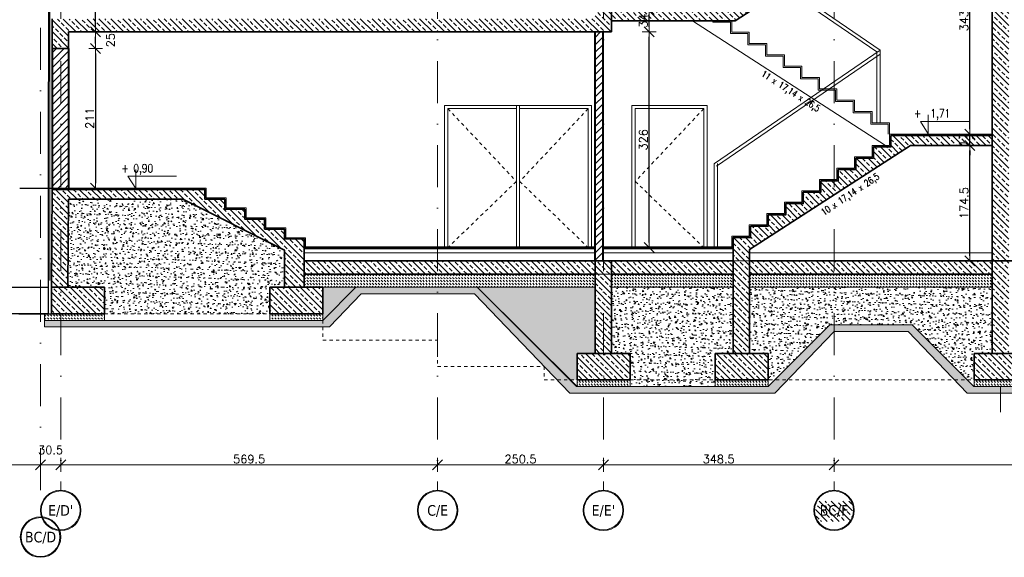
# Model space of a CAD drawing. Header units: millimetres. Extents: x 23192 to 177760, y -399809 to -79279.
# Tile 38 of 256: x 60781 to 62268, y -209475 to -208662. Entities that reach past the tile are written whole.
import ezdxf
from ezdxf.enums import TextEntityAlignment as Align

# ---------------------------------------------------------------- set-up
doc = ezdxf.new("R2010")
doc.units = ezdxf.units.MM
doc.linetypes.add('2_3', pattern=[1, 0.5, -0.5])
doc.linetypes.add('DASHDOT', pattern=[25.4, 12.7, -6.35, 0, -6.35])
doc.layers.get('0').update_dxf_attribs({"lineweight": 0})
for name, color, linetype, lineweight in [('!! 0_ Istn-sciany', 3, 'Continuous', 30), ('!! 1_ PROJ WARSTWY', 252, 'Continuous', 9), ('!! 1_drzwi-linia', 213, 'Continuous', 5), ('!! 1_hatch projektowane ściany', 4, 'Continuous', 5), ('!! 1_PROJ Sciany', 2, 'Continuous', 40), ('!! 1_PROJ TERMOIZOL', 132, 'Continuous', 5), ('!! 1_PROJ widok', 5, 'Continuous', 9), ('!! 1_PROJ ŻELBET', 1, 'Continuous', 35), ('!! wymiary osi', 250, 'Continuous', 9), ('0-osie-liniA', 14, 'DASHDOT', 5), ('0-osie-tx', 66, 'Continuous', 9), ('0-rzedne-blok', 62, 'Continuous', 13)]:
    doc.layers.add(name, color=color, linetype=linetype, lineweight=lineweight)
doc.layers.add('!! 1_ widok', color=4, linetype='Continuous')
doc.styles.add('50', font='ROMANS.shx', dxfattribs={"width": 0.8, "height": 10})
doc.styles.add('DEUTSCH', font='SIMPLEX8')
doc.styles.add('TAHOMA', font='tahoma.ttf')
doc.styles.add('TXT', font='simplex.shx')
doc.linetypes.add('ZIGZAG', pattern='A,0.00254,-5.08,[131,ltypeshp.shx,S=5.08,R=0,X=-5.08,Y=0],-10.16,[131,ltypeshp.shx,S=5.08,R=180,X=5.08,Y=0],-5.08', length=20.32254)
doc.dimstyles.new('DIM50', dxfattribs={"dimscale": 5, "dimtxt": 2.5, "dimasz": 1.5, "dimexe": 0, "dimexo": 0, "dimgap": 0.5, "dimtad": 1, "dimdec": 4, "dimrnd": 0.5, "dimdsep": 46, "dimtxsty": 'TXT', "dimblk1": 'TICK1', "dimblk2": 'TICK1', "dimsah": 1, "dimcen": 0, "dimse1": 1, "dimse2": 1, "dimclrd": 1, "dimclre": 7, "dimclrt": 9, "dimadec": 0, "dimazin": 0, "dimtfac": 1, "dimtdec": 4, "dimtmove": 2, "dimatfit": 3, "dimldrblk": 'TICK1', "dimfxl": 1, "dimtolj": 1, "dimarcsym": 0})
pattern_1 = [(135, (0, 140), (-8.9802561, -8.9802561), []), (135, (5e-16, 148.98), (-8.9802561, -8.9802561), [6.35, -3.175])]

# ---------------------------------------------------------------- blocks, each defined once
blk = doc.blocks.new('*U81')
h = blk.add_hatch(color=256)
edge = h.paths.add_edge_path()
edge.add_arc((0, 0), 30.6, 0, 360)
edge = h.paths.add_edge_path(flags=17)
edge.add_arc((0, 0), 29.4, 0, 360)
for radius in [30.6, 29.4]:
    blk.add_circle((0, 0), radius)
at = {"style": 'TAHOMA', "flags": 8}
blk.add_attdef('ANSICHTSNUMMER', text='', height=16, dxfattribs=at).set_placement((0, 0), align=Align.MIDDLE_CENTER)
blk = doc.blocks.new('TICK1')
at = {"color": 2}
blk.add_line((-1, -1), (1, 1), dxfattribs=at)
at = {"color": 0}
for p, q in [((0, 0), (-1, 0)), ((0, -1.4), (0, 1.4))]:
    blk.add_line(p, q, dxfattribs=at)
blk = doc.blocks.new('*D3705')
at = {"layer": '!! wymiary osi', "color": 1, "lineweight": -2, "transparency": 16777216}
blk.add_line((58393.6, -216280.7), (60804.6, -216280.7), dxfattribs=at)
at = {"layer": 'DEFPOINTS', "color": 0, "transparency": 16777216}
for p in [(58386.1, -216280.7), (60812.1, -216280.7), (60812.1, -216280.7)]:
    blk.add_point(p, dxfattribs=at)
at = {"layer": '!! wymiary osi', "color": 1, "lineweight": -2, "transparency": 16777216, "xscale": 7.5, "yscale": 7.5, "zscale": 7.5, "rotation": 180}
blk.add_blockref('TICK1', (58386.1, -216280.7), dxfattribs=at)
at = {"layer": '!! wymiary osi', "color": 1, "lineweight": -2, "transparency": 16777216, "xscale": 7.5, "yscale": 7.5, "zscale": 7.5}
blk.add_blockref('TICK1', (60812.1, -216280.7), dxfattribs=at)
at = {"layer": '!! wymiary osi', "color": 9, "transparency": 16777216, "insert": (59599.1, -216271.9), "char_height": 12.5, "attachment_point": 5, "style": 'TXT'}
blk.add_mtext('\\A1;2426', dxfattribs=at)
blk = doc.blocks.new('*D3706')
at = {"layer": '!! wymiary osi', "color": 1, "lineweight": -2, "transparency": 16777216}
blk.add_line((60819.6, -216280.7), (60835.1, -216280.7), dxfattribs=at)
at = {"layer": 'DEFPOINTS', "color": 0, "transparency": 16777216}
for p in [(60812.1, -216280.7), (60842.6, -216280.7), (60842.6, -216280.7)]:
    blk.add_point(p, dxfattribs=at)
at = {"layer": '!! wymiary osi', "color": 1, "lineweight": -2, "transparency": 16777216, "xscale": 7.5, "yscale": 7.5, "zscale": 7.5, "rotation": 180}
blk.add_blockref('TICK1', (60812.1, -216280.7), dxfattribs=at)
at = {"layer": '!! wymiary osi', "color": 1, "lineweight": -2, "transparency": 16777216, "xscale": 7.5, "yscale": 7.5, "zscale": 7.5}
blk.add_blockref('TICK1', (60842.6, -216280.7), dxfattribs=at)
at = {"layer": '!! wymiary osi', "color": 9, "transparency": 16777216, "insert": (60827.3, -216258.2), "char_height": 12.5, "attachment_point": 5, "style": 'TXT'}
blk.add_mtext('\\A1;30.5', dxfattribs=at)
blk = doc.blocks.new('*D3707')
at = {"layer": '!! wymiary osi', "color": 1, "lineweight": -2, "transparency": 16777216}
blk.add_line((60850.1, -216280.7), (61404.6, -216280.7), dxfattribs=at)
at = {"layer": 'DEFPOINTS', "color": 0, "transparency": 16777216}
for p in [(60842.6, -216280.7), (61412.1, -216280.7), (61412.1, -216280.7)]:
    blk.add_point(p, dxfattribs=at)
at = {"layer": '!! wymiary osi', "color": 1, "lineweight": -2, "transparency": 16777216, "xscale": 7.5, "yscale": 7.5, "zscale": 7.5, "rotation": 180}
blk.add_blockref('TICK1', (60842.6, -216280.7), dxfattribs=at)
at = {"layer": '!! wymiary osi', "color": 1, "lineweight": -2, "transparency": 16777216, "xscale": 7.5, "yscale": 7.5, "zscale": 7.5}
blk.add_blockref('TICK1', (61412.1, -216280.7), dxfattribs=at)
at = {"layer": '!! wymiary osi', "color": 9, "transparency": 16777216, "insert": (61127.3, -216271.9), "char_height": 12.5, "attachment_point": 5, "style": 'TXT'}
blk.add_mtext('\\A1;569.5', dxfattribs=at)
blk = doc.blocks.new('*D3708')
at = {"layer": '!! wymiary osi', "color": 1, "lineweight": -2, "transparency": 16777216}
blk.add_line((61419.6, -216280.7), (61655.1, -216280.7), dxfattribs=at)
at = {"layer": 'DEFPOINTS', "color": 0, "transparency": 16777216}
for p in [(61412.1, -216280.7), (61662.6, -216280.7), (61662.6, -216280.7)]:
    blk.add_point(p, dxfattribs=at)
at = {"layer": '!! wymiary osi', "color": 1, "lineweight": -2, "transparency": 16777216, "xscale": 7.5, "yscale": 7.5, "zscale": 7.5, "rotation": 180}
blk.add_blockref('TICK1', (61412.1, -216280.7), dxfattribs=at)
at = {"layer": '!! wymiary osi', "color": 1, "lineweight": -2, "transparency": 16777216, "xscale": 7.5, "yscale": 7.5, "zscale": 7.5}
blk.add_blockref('TICK1', (61662.6, -216280.7), dxfattribs=at)
at = {"layer": '!! wymiary osi', "color": 9, "transparency": 16777216, "insert": (61537.3, -216271.9), "char_height": 12.5, "attachment_point": 5, "style": 'TXT'}
blk.add_mtext('\\A1;250.5', dxfattribs=at)
blk = doc.blocks.new('*D3709')
at = {"layer": '!! wymiary osi', "color": 1, "lineweight": -2, "transparency": 16777216}
blk.add_line((61670.1, -216280.7), (62003.6, -216280.7), dxfattribs=at)
at = {"layer": 'DEFPOINTS', "color": 0, "transparency": 16777216}
for p in [(61662.6, -216280.7), (62011.1, -216280.7), (62011.1, -216280.7)]:
    blk.add_point(p, dxfattribs=at)
at = {"layer": '!! wymiary osi', "color": 1, "lineweight": -2, "transparency": 16777216, "xscale": 7.5, "yscale": 7.5, "zscale": 7.5, "rotation": 180}
blk.add_blockref('TICK1', (61662.6, -216280.7), dxfattribs=at)
at = {"layer": '!! wymiary osi', "color": 1, "lineweight": -2, "transparency": 16777216, "xscale": 7.5, "yscale": 7.5, "zscale": 7.5}
blk.add_blockref('TICK1', (62011.1, -216280.7), dxfattribs=at)
at = {"layer": '!! wymiary osi', "color": 9, "transparency": 16777216, "insert": (61836.8, -216271.9), "char_height": 12.5, "attachment_point": 5, "style": 'TXT'}
blk.add_mtext('\\A1;348.5', dxfattribs=at)
blk = doc.blocks.new('*D3710')
at = {"layer": '!! wymiary osi', "color": 1, "lineweight": -2, "transparency": 16777216}
blk.add_line((62018.6, -216280.7), (62602.6, -216280.7), dxfattribs=at)
at = {"layer": 'DEFPOINTS', "color": 0, "transparency": 16777216}
for p in [(62011.1, -216280.7), (62610.1, -216280.7), (62610.1, -216280.7)]:
    blk.add_point(p, dxfattribs=at)
at = {"layer": '!! wymiary osi', "color": 1, "lineweight": -2, "transparency": 16777216, "xscale": 7.5, "yscale": 7.5, "zscale": 7.5, "rotation": 180}
blk.add_blockref('TICK1', (62011.1, -216280.7), dxfattribs=at)
at = {"layer": '!! wymiary osi', "color": 1, "lineweight": -2, "transparency": 16777216, "xscale": 7.5, "yscale": 7.5, "zscale": 7.5}
blk.add_blockref('TICK1', (62610.1, -216280.7), dxfattribs=at)
at = {"layer": '!! wymiary osi', "color": 9, "transparency": 16777216, "insert": (62310.6, -216271.9), "char_height": 12.5, "attachment_point": 5, "style": 'TXT'}
blk.add_mtext('\\A1;599', dxfattribs=at)
blk = doc.blocks.new('D_kota')
for p, q in [((-0.8, 15), (8.7, 15)), ((8.7, 0), (-0.8, 15)), ((8.7, 0), (8.7, 23))]:
    blk.add_line(p, q)
blk.add_lwpolyline([(-0.8, 15), (57.9, 15)])
at = {"style": 'DEUTSCH', "width": 0.8}
blk.add_attdef('POZ.ARCH', (7.3, 19.7), '', height=10, dxfattribs=at)
blk = doc.blocks.new('*D3649')
at = {"layer": '!! wymiary osi', "color": 1, "lineweight": -2, "transparency": 16777216}
blk.add_line((62216.4, -209019.5), (62216.4, -208860), dxfattribs=at)
at = {"layer": 'DEFPOINTS', "color": 0, "transparency": 16777216}
for p in [(62216.4, -208852.5), (62233.8, -208852.5), (62233.8, -209027)]:
    blk.add_point(p, dxfattribs=at)
at = {"layer": '!! wymiary osi', "color": 1, "lineweight": -2, "transparency": 16777216, "xscale": 7.5, "yscale": 7.5, "zscale": 7.5}
for p, rotation in [((62216.4, -208852.5), 90), ((62216.4, -209027), 270)]:
    blk.add_blockref('TICK1', p, dxfattribs=dict(at, rotation=rotation))
at = {"layer": '!! wymiary osi', "color": 9, "transparency": 16777216, "insert": (62207.6, -208939.8), "char_height": 12.5, "attachment_point": 5, "rotation": 90, "style": 'TXT'}
blk.add_mtext('\\A1;174.5', dxfattribs=at)
blk = doc.blocks.new('*D3650')
at = {"layer": '!! wymiary osi', "color": 1, "lineweight": -2, "transparency": 16777216}
for p, q in [((62216.4, -208828), (62216.4, -208820.5)), ((62216.4, -208852.5), (62216.4, -208835.5)), ((62216.4, -208860), (62216.4, -208867.5))]:
    blk.add_line(p, q, dxfattribs=at)
at = {"layer": 'DEFPOINTS', "color": 0, "transparency": 16777216}
for p in [(62216.4, -208835.5), (62233.8, -208835.5), (62233.8, -208852.5)]:
    blk.add_point(p, dxfattribs=at)
at = {"layer": '!! wymiary osi', "color": 1, "lineweight": -2, "transparency": 16777216, "xscale": 7.5, "yscale": 7.5, "zscale": 7.5}
for p, rotation in [((62216.4, -208835.5), 270), ((62216.4, -208852.5), 90)]:
    blk.add_blockref('TICK1', p, dxfattribs=dict(at, rotation=rotation))
at = {"layer": '!! wymiary osi', "color": 9, "transparency": 16777216, "insert": (62206.4, -208844), "char_height": 12.5, "attachment_point": 5, "rotation": 90, "style": 'TXT'}
blk.add_mtext('\\A1;17', dxfattribs=at)
blk = doc.blocks.new('*D3651')
at = {"layer": '!! wymiary osi', "color": 1, "lineweight": -2, "transparency": 16777216}
blk.add_line((62216.4, -208828), (62216.4, -208500), dxfattribs=at)
at = {"layer": 'DEFPOINTS', "color": 0, "transparency": 16777216}
for p in [(62216.4, -208492.5), (62233.8, -208492.5), (62233.8, -208835.5)]:
    blk.add_point(p, dxfattribs=at)
at = {"layer": '!! wymiary osi', "color": 1, "lineweight": -2, "transparency": 16777216, "xscale": 7.5, "yscale": 7.5, "zscale": 7.5}
for p, rotation in [((62216.4, -208492.5), 90), ((62216.4, -208835.5), 270)]:
    blk.add_blockref('TICK1', p, dxfattribs=dict(at, rotation=rotation))
at = {"layer": '!! wymiary osi', "color": 9, "transparency": 16777216, "insert": (62207.6, -208664), "char_height": 12.5, "attachment_point": 5, "rotation": 90, "style": 'TXT'}
blk.add_mtext('\\A1;343', dxfattribs=at)
blk = doc.blocks.new('*D3654')
at = {"layer": '!! wymiary osi', "color": 1, "lineweight": -2, "transparency": 16777216}
blk.add_line((60895.3, -208713.5), (60895.3, -208909.5), dxfattribs=at)
at = {"layer": 'DEFPOINTS', "color": 0, "transparency": 16777216}
for p in [(60854.6, -208706), (60854.6, -208917), (60895.3, -208917)]:
    blk.add_point(p, dxfattribs=at)
at = {"layer": '!! wymiary osi', "color": 1, "lineweight": -2, "transparency": 16777216, "xscale": 7.5, "yscale": 7.5, "zscale": 7.5}
for p, rotation in [((60895.3, -208706), 90), ((60895.3, -208917), 270)]:
    blk.add_blockref('TICK1', p, dxfattribs=dict(at, rotation=rotation))
at = {"layer": '!! wymiary osi', "color": 9, "transparency": 16777216, "insert": (60886.5, -208811.5), "char_height": 12.5, "attachment_point": 5, "rotation": 90, "style": 'TXT'}
blk.add_mtext('\\A1;211', dxfattribs=at)
blk = doc.blocks.new('*D3655')
at = {"layer": '!! wymiary osi', "color": 1, "lineweight": -2, "transparency": 16777216}
blk.add_line((60895.3, -208698.5), (60895.3, -208688.5), dxfattribs=at)
at = {"layer": 'DEFPOINTS', "color": 0, "transparency": 16777216}
for p in [(60854.6, -208681), (60895.3, -208681), (60854.6, -208706)]:
    blk.add_point(p, dxfattribs=at)
at = {"layer": '!! wymiary osi', "color": 1, "lineweight": -2, "transparency": 16777216, "xscale": 7.5, "yscale": 7.5, "zscale": 7.5}
for p, rotation in [((60895.3, -208681), 90), ((60895.3, -208706), 270)]:
    blk.add_blockref('TICK1', p, dxfattribs=dict(at, rotation=rotation))
at = {"layer": '!! wymiary osi', "color": 9, "transparency": 16777216, "insert": (60917.8, -208693.5), "char_height": 12.5, "attachment_point": 5, "rotation": 90, "style": 'TXT'}
blk.add_mtext('\\A1;25', dxfattribs=at)
blk = doc.blocks.new('*D3656')
at = {"layer": '!! wymiary osi', "color": 1, "lineweight": -2, "transparency": 16777216}
blk.add_line((60895.3, -208673.5), (60895.3, -208609.5), dxfattribs=at)
at = {"layer": 'DEFPOINTS', "color": 0, "transparency": 16777216}
for p in [(60842.6, -208602), (60895.3, -208602), (60854.6, -208681)]:
    blk.add_point(p, dxfattribs=at)
at = {"layer": '!! wymiary osi', "color": 1, "lineweight": -2, "transparency": 16777216, "xscale": 7.5, "yscale": 7.5, "zscale": 7.5}
for p, rotation in [((60895.3, -208602), 90), ((60895.3, -208681), 270)]:
    blk.add_blockref('TICK1', p, dxfattribs=dict(at, rotation=rotation))
at = {"layer": '!! wymiary osi', "color": 9, "transparency": 16777216, "insert": (60886.5, -208641.5), "char_height": 12.5, "attachment_point": 5, "rotation": 90, "style": 'TXT'}
blk.add_mtext('\\A1;79', dxfattribs=at)
blk = doc.blocks.new('*D3659')
at = {"layer": '!! wymiary osi', "color": 1, "lineweight": -2, "transparency": 16777216}
blk.add_line((61731.6, -208999.5), (61731.6, -208688.5), dxfattribs=at)
at = {"layer": 'DEFPOINTS', "color": 0, "transparency": 16777216}
for p in [(61675.1, -208681), (61731.6, -208681), (61665.8, -209007)]:
    blk.add_point(p, dxfattribs=at)
at = {"layer": '!! wymiary osi', "color": 1, "lineweight": -2, "transparency": 16777216, "xscale": 7.5, "yscale": 7.5, "zscale": 7.5}
for p, rotation in [((61731.6, -208681), 90), ((61731.6, -209007), 270)]:
    blk.add_blockref('TICK1', p, dxfattribs=dict(at, rotation=rotation))
at = {"layer": '!! wymiary osi', "color": 9, "transparency": 16777216, "insert": (61722.9, -208844), "char_height": 12.5, "attachment_point": 5, "rotation": 90, "style": 'TXT'}
blk.add_mtext('\\A1;326', dxfattribs=at)
blk = doc.blocks.new('*D3660')
at = {"layer": '!! wymiary osi', "color": 1, "lineweight": -2, "transparency": 16777216}
blk.add_line((61731.6, -208673.5), (61731.6, -208654.5), dxfattribs=at)
at = {"layer": 'DEFPOINTS', "color": 0, "transparency": 16777216}
for p in [(61675.1, -208647), (61731.6, -208647), (61675.1, -208681)]:
    blk.add_point(p, dxfattribs=at)
at = {"layer": '!! wymiary osi', "color": 1, "lineweight": -2, "transparency": 16777216, "xscale": 7.5, "yscale": 7.5, "zscale": 7.5}
for p, rotation in [((61731.6, -208647), 90), ((61731.6, -208681), 270)]:
    blk.add_blockref('TICK1', p, dxfattribs=dict(at, rotation=rotation))
at = {"layer": '!! wymiary osi', "color": 9, "transparency": 16777216, "insert": (61722.9, -208664), "char_height": 12.5, "attachment_point": 5, "rotation": 90, "style": 'TXT'}
blk.add_mtext('\\A1;34', dxfattribs=at)
blk = doc.blocks.new('BLOK OSIE D-E PD')
at = {"layer": '0-osie-liniA', "ltscale": 5}
for points in [[(60812.06735, -216318.84626), (60812.06735, -214526.31528)], [(60842.56735, -214526.31528), (60842.56735, -216318.84626)], [(61412.06735, -214526.31528), (61412.06735, -216318.84626)], [(61662.56735, -214526.31528), (61662.56735, -216318.84626)], [(62011.06735, -214526.31528), (62011.06735, -216318.84626)]]:
    blk.add_lwpolyline(points, dxfattribs=at)
at = {"layer": '0-osie-tx'}
ref = blk.add_blockref('*U81', (60842.56735, -216349.44626), dxfattribs=dict(at, rotation=180))
ref.add_attrib('ANSICHTSNUMMER', "E/D'", dxfattribs={"layer": '0', "height": 16, "style": 'TAHOMA', "flags": 8}).set_placement((60842.56735, -216349.44626), align=Align.MIDDLE_CENTER)
ref = blk.add_blockref('*U81', (61412.06735, -216349.44626), dxfattribs=dict(at, rotation=180))
ref.add_attrib('ANSICHTSNUMMER', 'C/E', dxfattribs={"layer": '0', "height": 16, "style": 'TAHOMA', "flags": 8}).set_placement((61412.06735, -216349.44626), align=Align.MIDDLE_CENTER)
ref = blk.add_blockref('*U81', (61662.56735, -216349.44626), dxfattribs=dict(at, rotation=180))
ref.add_attrib('ANSICHTSNUMMER', "E/E'", dxfattribs={"layer": '0', "height": 16, "style": 'TAHOMA', "flags": 8}).set_placement((61662.56735, -216349.44626), align=Align.MIDDLE_CENTER)
ref = blk.add_blockref('*U81', (62011.06735, -216349.44626), dxfattribs=dict(at, rotation=180))
ref.add_attrib('ANSICHTSNUMMER', 'BC/F', dxfattribs={"layer": '0', "height": 16, "style": 'TAHOMA', "flags": 8}).set_placement((62011.06735, -216349.44626), align=Align.MIDDLE_CENTER)
ref = blk.add_blockref('*U81', (60812.06735, -216389.74455), dxfattribs=dict(at, rotation=180))
ref.add_attrib('ANSICHTSNUMMER', 'BC/D', dxfattribs={"layer": '0', "height": 16, "style": 'TAHOMA', "flags": 8}).set_placement((60812.06735, -216389.74455), align=Align.MIDDLE_CENTER)
at = {"layer": '!! wymiary osi'}
for base, p1, p2, picture, middle in [((60842.56735, -216280.68013), (60812.06735, -216280.68013), (60842.56735, -216280.68013), '*D3706', (60827.31735, -216258.18013)), ((60812.06735, -216280.68013), (58386.06735, -216280.68013), (60812.06735, -216280.68013), '*D3705', (59599.06735, -216271.93013)), ((61412.06735, -216280.68013), (60842.56735, -216280.68013), (61412.06735, -216280.68013), '*D3707', (61127.31735, -216271.93013)), ((61662.56735, -216280.68013), (61412.06735, -216280.68013), (61662.56735, -216280.68013), '*D3708', (61537.31735, -216271.93013)), ((62011.06735, -216280.68013), (61662.56735, -216280.68013), (62011.06735, -216280.68013), '*D3709', (61836.81735, -216271.93013)), ((62610.06735, -216280.68013), (62011.06735, -216280.68013), (62610.06735, -216280.68013), '*D3710', (62310.56735, -216271.93013))]:
    dim = blk.add_linear_dim(base=base, p1=p1, p2=p2, dimstyle='DIM50', dxfattribs=at)
    dim.commit()
    dim.dimension.update_dxf_attribs({"geometry": picture, "text_midpoint": middle})

msp = doc.modelspace()

# ---------------------------------------------------------------- hatches: boundary and pattern name
at = {"layer": '!! 1_hatch projektowane ściany'}
h = msp.add_hatch(dxfattribs=at)
h.set_pattern_fill('ANSI33', color=256, scale=2, angle=90)
h.paths.add_polyline_path([(62275.06965, -207991.73849), (62250.06965, -207991.73849), (62250.06965, -209026.97711), (62275.06965, -209026.97711)])
h = msp.add_hatch(dxfattribs=at)
h.set_pattern_fill('ANSI33', color=256, scale=2, angle=90)
h.paths.add_polyline_path([(61936.38889, -208615.59989), (61911.56965, -208598.58098), (61911.56965, -208614.69139), (61885.06965, -208614.69139), (61885.06965, -208631.83425), (61858.56965, -208631.83425), (61858.56965, -208648.97711), (61675.06965, -208648.97711), (61675.06965, -208663.97711), (61861.61325, -208663.97711)])
h.paths.add_polyline_path([(61918.90529, -208597.54854), (61911.56965, -208597.54854), (61911.56965, -208598.58098), (61936.38889, -208615.59989), (61940.93807, -208612.65673)])
h.paths.add_polyline_path([(62011.06735, -208567.28554), (62011.06735, -208546.11996), (61991.06965, -208546.11996), (61991.06965, -208563.26282), (61964.56965, -208563.26282), (61964.56965, -208580.40568), (61938.06965, -208580.40568), (61938.06965, -208597.54854), (61918.90529, -208597.54854), (61940.93807, -208612.65673)])
h.paths.add_polyline_path([(62036.95275, -208550.53859), (62017.56965, -208533.48146), (62017.56965, -208546.11996), (62011.06735, -208546.11996), (62011.06735, -208567.28554)])
h.paths.add_polyline_path([(62126.58673, -208492.54854), (62250.06965, -208492.54854), (62250.06965, -208477.54854), (62097.06965, -208477.54854), (62097.06965, -208494.69139), (62070.56965, -208494.69139), (62070.56965, -208511.83425), (62044.06965, -208511.83425), (62044.06965, -208528.97711), (62017.56965, -208528.97711), (62017.56965, -208533.48146), (62036.95275, -208550.53859)])
h = msp.add_hatch(dxfattribs=at)
h.set_pattern_fill('ANSI33', color=256, scale=2, angle=90)
h.paths.add_polyline_path([(60829.56735, -208705.97711), (60829.56735, -208661.47711), (61650.06965, -208660.97711), (61650.06965, -208648.97711), (61675.06965, -208648.97711), (61675.06965, -208680.97711), (60854.56735, -208680.97711), (60854.56735, -208705.97711)])
h = msp.add_hatch(dxfattribs=at)
h.set_pattern_fill('ANSI31', color=256, scale=2.5)
h.paths.add_polyline_path([(61662.06965, -208680.97711), (61650.06965, -208680.97711), (61650.06965, -209026.97711), (61662.06965, -209026.97711)])
h = msp.add_hatch(dxfattribs=at)
h.set_pattern_fill('ANSI31', color=256, scale=2.5)
h.paths.add_polyline_path([(60854.56735, -208705.97711), (60829.56735, -208705.97711), (60829.56735, -208918.97711), (60854.56735, -208918.97711)])
h = msp.add_hatch(dxfattribs=at)
h.set_pattern_fill('ANSI33', color=256, scale=2, angle=90)
h.paths.add_polyline_path([(61858.56965, -209026.97711), (61883.56965, -209026.97711), (61883.56965, -209009.77208), (62126.58673, -208852.54854), (62250.06965, -208852.54854), (62250.06965, -208837.54854), (62097.06965, -208837.54854), (62097.06965, -208854.69139), (62070.56965, -208854.69139), (62070.56965, -208871.83425), (62044.06965, -208871.83425), (62044.06965, -208888.97711), (62017.56965, -208888.97711), (62017.56965, -208906.11996), (61991.06965, -208906.11996), (61991.06965, -208923.26282), (61964.56965, -208923.26282), (61964.56965, -208940.40568), (61938.06965, -208940.40568), (61938.06965, -208957.54854), (61911.56965, -208957.54854), (61911.56965, -208974.69139), (61885.06965, -208974.69139), (61885.06965, -208991.83425), (61858.56965, -208991.83425)])
h = msp.add_hatch(dxfattribs=at)
h.set_pattern_fill('ANSI33', color=256, scale=2, angle=90)
h.paths.add_polyline_path([(60828.51449, -209066.96325), (60853.51449, -209066.96325), (60854.56735, -208933.97711), (61027.02633, -208933.97711), (61180.56735, -209010.74762), (61180.56735, -209066.96325), (61210.56735, -209066.96325), (61210.56735, -208993.97711), (61180.56735, -208993.97711), (61180.56735, -208978.97711), (61150.56735, -208978.97711), (61150.56735, -208963.97711), (61120.56735, -208963.97711), (61120.56735, -208948.97711), (61090.56735, -208948.97711), (61090.56735, -208933.97711), (61060.56735, -208933.97711), (61060.56735, -208918.97711), (60829.56735, -208918.97711)])
h = msp.add_hatch(dxfattribs=at)
h.set_pattern_fill('AR-CONC', color=256, scale=0.1, angle=-90)
h.paths.add_polyline_path([(61180.56735, -209010.74762), (61027.02633, -208933.97711), (60854.56735, -208933.97711), (60853.51449, -209066.96325), (60908.51449, -209066.96325), (60908.51449, -209106.96325), (61158.56735, -209106.96325), (61158.56735, -209066.96325), (61180.56735, -209066.96325)])
h = msp.add_hatch(dxfattribs=at)
h.set_pattern_fill('ANSI33', color=256, scale=2, angle=90)
h.paths.add_polyline_path([(61412.06735, -209026.97711), (61210.56735, -209026.97711), (61210.56735, -209046.97711), (61412.06735, -209046.97711)])
h.paths.add_polyline_path([(61650.06965, -209026.97711), (61412.06735, -209026.97711), (61412.06735, -209046.97711), (61650.06965, -209046.97711)])
h = msp.add_hatch(dxfattribs=at)
h.set_pattern_fill('ANSI33', color=256, scale=2, angle=90)
h.paths.add_polyline_path([(61662.56735, -209026.97711), (61650.06965, -209026.97711), (61650.06965, -209166.97711), (61662.56735, -209166.97711)])
h.paths.add_polyline_path([(61675.06965, -209026.97711), (61662.56735, -209026.97711), (61662.56735, -209166.97711), (61675.06965, -209166.97711)])
h = msp.add_hatch(dxfattribs=at)
h.set_pattern_fill('ANSI33', color=256, scale=2, angle=90)
h.paths.add_polyline_path([(61858.56965, -209026.97711), (61675.06965, -209026.97711), (61675.06965, -209046.97711), (61858.56965, -209046.97711)])
h = msp.add_hatch(dxfattribs=at)
h.set_pattern_fill('ANSI33', color=256, scale=2, angle=90)
h.paths.add_polyline_path([(61871.06735, -209026.97711), (61858.56965, -209026.97711), (61858.56965, -209166.97711), (61871.06735, -209166.97711)])
h.paths.add_polyline_path([(61883.56965, -209026.97711), (61871.06735, -209026.97711), (61871.06735, -209166.97711), (61883.56965, -209166.97711)])
h = msp.add_hatch(dxfattribs=at)
h.set_pattern_fill('ANSI33', color=256, scale=2, angle=90)
h.paths.add_polyline_path([(62011.06735, -209026.97711), (61883.56965, -209026.97711), (61883.56965, -209046.97711), (62011.06735, -209046.97711)])
h.paths.add_polyline_path([(62250.06965, -209026.97711), (62011.06735, -209026.97711), (62011.06735, -209046.97711), (62250.06965, -209046.97711)])
h = msp.add_hatch(dxfattribs=at)
h.set_pattern_fill('ANSI33', color=256, scale=2, angle=90)
h.paths.add_polyline_path([(62275.06965, -209026.97711), (62250.06965, -209026.97711), (62250.06965, -209166.97711), (62275.06965, -209166.97711)])
h = msp.add_hatch(dxfattribs=at)
h.set_pattern_fill('AR-PARQ1', color=256, scale=0.1, angle=45)
h.paths.add_polyline_path([(60818.18484, -209126.96325), (60818.18484, -209116.96325), (61238.56735, -209116.96325), (61288.55349, -209066.97711), (61472.06505, -209066.97711), (61623.06965, -209216.97711), (61911.56965, -209216.97711), (62004.70449, -209123.84227), (62129.35516, -209123.84227), (62222.49, -209216.97711), (62303.06965, -209216.97711), (62453.06965, -209066.97711), (63192.48407, -209066.97711), (63342.48407, -209216.97711), (63442.56373, -209216.97711), (63617.56373, -209041.97711), (63663.22819, -209041.97711), (63663.22819, -209051.97711), (63621.70586, -209051.97711), (63446.70586, -209226.97711), (63332.48407, -209226.97711), (63188.34194, -209076.97711), (62457.21179, -209076.97711), (62313.06965, -209226.97711), (62212.49, -209226.97711), (62122.9923, -209133.84227), (62011.06735, -209133.84227), (61921.56965, -209226.97711), (61612.06505, -209226.97711), (61467.92291, -209076.97711), (61296.60141, -209076.97711), (61248.56735, -209126.96325)])
h = msp.add_hatch(dxfattribs=at)
h.set_pattern_fill('DASH', color=256, angle=-45)
h.set_pattern_definition([(315, (262408.2843, -128162.2934), (4.49012806, -8e-16), [3.175, -3.175])])
h.paths.add_polyline_path([(61650.06965, -209066.97711), (61650.06965, -209046.97711), (61210.56735, -209046.97711), (61210.56735, -209066.97711)])
h = msp.add_hatch(dxfattribs=at)
h.set_pattern_fill('DASH', color=256, angle=-45)
h.set_pattern_definition([(315, (262872.7866, -128162.2934), (4.49012806, -8e-16), [3.175, -3.175])])
h.paths.add_polyline_path([(61858.56965, -209066.97711), (61858.56965, -209046.97711), (61675.06965, -209046.97711), (61675.06965, -209066.97711)])
h = msp.add_hatch(dxfattribs=at)
h.set_pattern_fill('DASH', color=256, angle=-45)
h.set_pattern_definition([(315, (263081.2866, -128162.2934), (4.49012806, -8e-16), [3.175, -3.175])])
h.paths.add_polyline_path([(62251.06965, -209066.97711), (62251.06965, -209046.97711), (61883.56965, -209046.97711), (61883.56965, -209066.97711)])
h = msp.add_hatch(dxfattribs=at)
h.set_pattern_fill('ANSI33', color=256, scale=2, angle=90)
h.paths.add_polyline_path([(60828.51449, -209066.96325), (60908.51449, -209066.96325), (60908.51449, -209106.96325), (60828.51449, -209106.96325)])
h = msp.add_hatch(dxfattribs=at)
h.set_pattern_fill('ANSI33', color=256, scale=2, angle=90)
h.set_pattern_definition([(135, (0, 240.014), (-8.9802561, -8.9802561), []), (135, (5e-16, 248.994), (-8.9802561, -8.9802561), [6.35, -3.175])])
h.paths.add_polyline_path([(61158.56735, -209066.96325), (61238.56735, -209066.96325), (61238.56735, -209106.96325), (61158.56735, -209106.96325)])
h = msp.add_hatch(dxfattribs=at)
h.set_pattern_fill('AR-CONC', color=256, scale=0.1, angle=-90)
h.paths.add_polyline_path([(61288.56735, -209066.96325), (61238.56735, -209066.96325), (61238.56735, -209106.96325), (61238.56735, -209116.96325)])
h.paths.add_polyline_path([(61650.06965, -209066.96325), (61472.05119, -209066.96325), (61612.06505, -209206.97711), (61623.06965, -209206.97711), (61623.06965, -209166.97711), (61650.06965, -209166.97711)])
h = msp.add_hatch(dxfattribs=at)
h.set_pattern_fill('AR-CONC', color=256, scale=0.1, angle=-90)
h.paths.add_polyline_path([(61858.56965, -209066.97711), (61675.06965, -209066.97711), (61675.06965, -209166.97711), (61703.06965, -209166.97711), (61703.06965, -209216.97711), (61831.56965, -209216.97711), (61831.56965, -209166.97711), (61858.56965, -209166.97711)])
h = msp.add_hatch(dxfattribs=at)
h.set_pattern_fill('AR-CONC', color=256, scale=0.1, angle=-90)
h.paths.add_polyline_path([(62011.06735, -209066.97711), (61883.56965, -209066.97711), (61883.56965, -209166.97711), (61911.56965, -209166.97711), (61911.56965, -209206.97711), (61921.56965, -209206.97711), (62004.70449, -209123.84227), (62011.06735, -209123.84227)])
h.paths.add_polyline_path([(62250.06965, -209066.97711), (62011.06735, -209066.97711), (62011.06735, -209123.84227), (62129.35516, -209123.84227), (62212.49, -209206.97711), (62223.06965, -209206.97711), (62223.06965, -209166.97711), (62250.06965, -209166.97711)])
h = msp.add_hatch(dxfattribs=at)
h.set_pattern_fill('DASH', color=256, angle=-45)
h.set_pattern_definition([(315, (-2524.2992, 100.014), (4.49012806, -1e-15), [3.175, -3.175])])
h.paths.add_polyline_path([(60818.18484, -209116.96325), (60908.51449, -209116.96325), (60908.51449, -209106.96325), (60818.18484, -209106.96325)])
h = msp.add_hatch(dxfattribs=at)
h.set_pattern_fill('DASH', color=256, angle=-45)
h.set_pattern_definition([(315, (-2194.2464, 100.014), (4.49012806, -1e-15), [3.175, -3.175])])
h.paths.add_polyline_path([(61158.56735, -209116.96325), (61238.56735, -209116.96325), (61238.56735, -209106.96325), (61158.56735, -209106.96325)])
h = msp.add_hatch(dxfattribs=at)
h.set_pattern_fill('ANSI33', color=256, scale=2, angle=90)
h.set_pattern_definition(pattern_1)
h.paths.add_polyline_path([(61623.06965, -209166.97711), (61703.06965, -209166.97711), (61703.06965, -209206.97711), (61623.06965, -209206.97711)])
h = msp.add_hatch(dxfattribs=at)
h.set_pattern_fill('ANSI33', color=256, scale=2, angle=90)
h.set_pattern_definition(pattern_1)
h.paths.add_polyline_path([(61831.56965, -209166.97711), (61911.56965, -209166.97711), (61911.56965, -209206.97711), (61831.56965, -209206.97711)])
h = msp.add_hatch(dxfattribs=at)
h.set_pattern_fill('ANSI33', color=256, scale=2, angle=90)
h.set_pattern_definition(pattern_1)
h.paths.add_polyline_path([(62223.06965, -209166.97711), (62303.06965, -209166.97711), (62303.06965, -209206.97711), (62223.06965, -209206.97711)])
h = msp.add_hatch(dxfattribs=at)
h.set_pattern_fill('DASH', color=256, angle=-45)
h.set_pattern_definition([(315, (-1729.744, 0), (4.49012806, -1e-15), [3.175, -3.175])])
h.paths.add_polyline_path([(61623.06965, -209216.97711), (61703.06965, -209216.97711), (61703.06965, -209206.97711), (61623.06965, -209206.97711)])
h = msp.add_hatch(dxfattribs=at)
h.set_pattern_fill('DASH', color=256, angle=-45)
h.set_pattern_definition([(315, (-1521.244, 0), (4.49012806, -1e-15), [3.175, -3.175])])
h.paths.add_polyline_path([(61831.56965, -209216.97711), (61911.56965, -209216.97711), (61911.56965, -209206.97711), (61831.56965, -209206.97711)])
h = msp.add_hatch(dxfattribs=at)
h.set_pattern_fill('DASH', color=256, angle=-45)
h.set_pattern_definition([(315, (-1129.744, 0), (4.49012806, -1e-15), [3.175, -3.175])])
h.paths.add_polyline_path([(62223.06965, -209216.97711), (62303.06965, -209216.97711), (62303.06965, -209206.97711), (62223.06965, -209206.97711)])
h = msp.add_hatch(dxfattribs=at)
h.set_pattern_fill('ANSI33', color=256, scale=2, angle=90)
h.paths.add_polyline_path([(61982.9787, -209420.77699), (62039.156, -209420.77699), (62039.156, -209390.47477), (61982.9787, -209390.47477)])

# ---------------------------------------------------------------- linework, layer by layer
at = {"layer": '!! 0_ Istn-sciany'}
for points in [[(60824.55256, -207702.84422), (60823.51449, -209106.96325)], [(60779.51449, -209106.96325), (60828.51449, -209106.96325)]]:
    msp.add_lwpolyline(points, dxfattribs=at)
msp.add_lwpolyline([(60743.51449, -209066.96325), (60823.51449, -209066.96325), (60823.51449, -209106.96325), (60743.51449, -209106.96325)], close=True, dxfattribs=at)
at = {"layer": '!! 1_ PROJ WARSTWY'}
for points in [[(61650.06965, -209008.97711), (61210.56735, -209008.97711)], [(61858.56965, -209008.97711), (61662.56735, -209008.97711)], [(61650.06965, -209014.97711), (61210.56735, -209014.97711)], [(61858.56965, -209014.97711), (61662.56735, -209014.97711)], [(62250.06965, -209014.97711), (61883.56965, -209014.97711)]]:
    msp.add_lwpolyline(points, dxfattribs=at)
at = {"layer": '!! 1_ widok'}
for points in [[(60780.56735, -208916.97711), (60860.06373, -208916.97711)], [(61060.92738, -208923.97711), (61060.56735, -208923.97711)]]:
    msp.add_lwpolyline(points, dxfattribs=at)
at = {"layer": '!! 1_drzwi-linia'}
for points in [[(61536.06735, -209006.97711), (61536.06735, -208791.97711), (61422.56735, -208791.97711), (61422.56735, -209006.97711)], [(61531.06735, -209006.97711), (61531.06735, -208796.97711), (61427.56735, -208796.97711), (61427.56735, -209006.97711)], [(61531.06735, -209006.97711), (61531.06735, -208791.97711), (61644.56735, -208791.97711), (61644.56735, -209006.97711)], [(61536.06735, -209006.97711), (61536.06735, -208796.97711), (61639.56735, -208796.97711), (61639.56735, -209006.97711)], [(61705.79718, -209006.97711), (61705.79718, -208791.97711), (61819.29718, -208791.97711), (61819.29718, -209006.97711)], [(61710.79718, -209006.97711), (61710.79718, -208796.97711), (61814.29718, -208796.97711), (61814.29718, -209006.97711)]]:
    msp.add_lwpolyline(points, dxfattribs=at)
at = {"layer": '!! 1_drzwi-linia', "linetype": '2_3', "ltscale": 10}
for points in [[(61427.56735, -208796.97711), (61531.06735, -208906.97711), (61427.56735, -209006.97711)], [(61639.56735, -208796.97711), (61536.06735, -208906.97711), (61639.56735, -209006.97711)], [(61814.29718, -208796.97711), (61710.79718, -208906.97711), (61814.29718, -209006.97711)]]:
    msp.add_lwpolyline(points, dxfattribs=at)
at = {"layer": '!! 1_hatch projektowane ściany'}
msp.add_lwpolyline([(61858.56965, -209026.97711), (61883.56965, -209026.97711), (61883.56965, -209009.77208), (62126.58673, -208852.54854), (62250.06965, -208852.54854), (62250.06965, -208837.54854), (62097.06965, -208837.54854), (62097.06965, -208854.69139), (62070.56965, -208854.69139), (62070.56965, -208871.83425), (62044.06965, -208871.83425), (62044.06965, -208888.97711), (62017.56965, -208888.97711), (62017.56965, -208906.11996), (61991.06965, -208906.11996), (61991.06965, -208923.26282), (61964.56965, -208923.26282), (61964.56965, -208940.40568), (61938.06965, -208940.40568), (61938.06965, -208957.54854), (61911.56965, -208957.54854), (61911.56965, -208974.69139), (61885.06965, -208974.69139), (61885.06965, -208991.83425), (61858.56965, -208991.83425)], close=True, dxfattribs=at)
at = {"layer": '!! 1_PROJ Sciany'}
for p, q in [((61650.06965, -209026.97711), (61650.06965, -208680.97711)), ((61662.06965, -209026.97711), (61662.06965, -208680.97711))]:
    msp.add_line(p, q, dxfattribs=at)
for points in [[(60829.56735, -208705.97711), (60829.56735, -208918.97711)], [(60854.56735, -208705.97711), (60854.56735, -208918.97711)], [(61650.06965, -209006.97711), (61212.56735, -209006.97711)], [(61858.56965, -209006.97711), (61662.56735, -209006.97711)]]:
    msp.add_lwpolyline(points, dxfattribs=at)
at = {"layer": '!! 1_PROJ TERMOIZOL', "linetype": 'ZIGZAG', "ltscale": 0.55}
msp.add_lwpolyline([(60826.72684, -208178.975), (60826.01449, -209056.96325)], dxfattribs=at)
at = {"layer": '!! 1_PROJ widok'}
msp.add_line((62095.06965, -208835.54854), (62250.06965, -208835.54854), dxfattribs=at)
for points in [[(61845.57196, -208646.97711), (61845.57196, -208547.26282), (62080.57196, -208708.40568)], [(61850.57196, -208646.97711), (61850.57196, -208556.75399), (62075.57196, -208711.03971)], [(62088.86168, -208852.69139), (61797.14085, -208663.97711)], [(61828.06965, -208663.97711), (61828.06965, -208666.11996), (61854.56965, -208666.11996), (61854.56965, -208683.26282), (61881.06965, -208683.26282), (61881.06965, -208700.40568), (61907.56965, -208700.40568), (61907.56965, -208717.54854), (61934.06965, -208717.54854), (61934.06965, -208734.69139), (61960.56965, -208734.69139), (61960.56965, -208751.83425), (61987.06965, -208751.83425), (61987.06965, -208768.97711), (62013.56965, -208768.97711), (62013.56965, -208786.11996), (62040.06965, -208786.11996), (62040.06965, -208803.26282), (62066.56965, -208803.26282), (62066.56965, -208820.40568), (62093.06965, -208820.40568), (62093.06965, -208835.54854)], [(61830.06965, -208663.97711), (61830.06965, -208664.11996), (61856.56965, -208664.11996), (61856.56965, -208681.26282), (61883.06965, -208681.26282), (61883.06965, -208698.40568), (61909.56965, -208698.40568), (61909.56965, -208715.54854), (61936.06965, -208715.54854), (61936.06965, -208732.69139), (61962.56965, -208732.69139), (61962.56965, -208749.83425), (61989.06965, -208749.83425), (61989.06965, -208766.97711), (62015.56965, -208766.97711), (62015.56965, -208784.11996), (62042.06965, -208784.11996), (62042.06965, -208801.26282), (62068.56965, -208801.26282), (62068.56965, -208818.40568), (62095.06965, -208818.40568), (62095.06965, -208835.54854)], [(61845.57196, -208664.11996), (61845.57196, -208663.97711)], [(61850.57196, -208664.11996), (61850.57196, -208663.97711)], [(61830.57196, -208879.83425), (62080.57196, -208708.40568)], [(62075.57196, -208818.40568), (62075.57196, -208711.03971)], [(62080.57196, -208818.40568), (62080.57196, -208708.40568)], [(61833.3996, -208883.95789), (62080.57196, -208714.46828)], [(61856.56965, -209006.97711), (61856.56965, -208989.83425), (61883.06965, -208989.83425), (61883.06965, -208972.69139), (61909.56965, -208972.69139), (61909.56965, -208955.54854), (61936.06965, -208955.54854), (61936.06965, -208938.40568), (61962.56965, -208938.40568), (61962.56965, -208921.26282), (61989.06965, -208921.26282), (61989.06965, -208904.11996), (62015.56965, -208904.11996), (62015.56965, -208886.97711), (62042.06965, -208886.97711), (62042.06965, -208869.83425), (62068.56965, -208869.83425), (62068.56965, -208852.69139), (62095.06965, -208852.69139), (62095.06965, -208835.54854)], [(61830.06965, -209006.97711), (61830.06965, -208879.83425)], [(61835.06965, -209006.97711), (61835.06965, -208879.83425)], [(60854.56735, -208916.97711), (61062.56735, -208916.97711), (61062.56735, -208931.97711), (61092.56735, -208931.97711), (61092.56735, -208946.97711), (61122.56735, -208946.97711), (61122.56735, -208961.97711), (61152.56735, -208961.97711), (61152.56735, -208976.97711), (61182.56735, -208976.97711), (61182.56735, -208991.97711), (61212.56735, -208991.97711), (61212.56735, -209008.97711)]]:
    msp.add_lwpolyline(points, dxfattribs=at)
at = {"layer": '!! 1_PROJ ŻELBET'}
for p, q in [((62250.06965, -209166.97711), (62250.06965, -207991.73849)), ((62097.06965, -208837.54854), (62250.06965, -208837.54854)), ((62126.58673, -208852.54854), (62250.06965, -208852.54854)), ((61650.06965, -209166.97711), (61650.06965, -209026.97711)), ((61675.06965, -209166.97711), (61675.06965, -209026.97711))]:
    msp.add_line(p, q, dxfattribs=at)
for points in [[(61861.61325, -208663.97711), (62126.58673, -208492.54854)], [(61675.06965, -208648.97711), (61675.06965, -208680.97711)], [(60829.56735, -208660.97711), (60829.56735, -208705.97711), (60854.56735, -208705.97711), (60854.56735, -208680.97711)], [(61861.61325, -208663.97711), (61675.06965, -208663.97711)], [(61675.06965, -208680.97711), (60854.56735, -208680.97711)], [(61858.56965, -209006.97711), (61858.56965, -208991.83425), (61885.06965, -208991.83425), (61885.06965, -208974.69139), (61911.56965, -208974.69139), (61911.56965, -208957.54854), (61938.06965, -208957.54854), (61938.06965, -208940.40568), (61964.56965, -208940.40568), (61964.56965, -208923.26282), (61991.06965, -208923.26282), (61991.06965, -208906.11996), (62017.56965, -208906.11996), (62017.56965, -208888.97711), (62044.06965, -208888.97711), (62044.06965, -208871.83425), (62070.56965, -208871.83425), (62070.56965, -208854.69139), (62097.06965, -208854.69139), (62097.06965, -208837.54854)], [(61883.56965, -209009.77208), (62126.58673, -208852.54854)], [(60829.56735, -208918.97711), (60828.51449, -209066.96325)], [(60829.56735, -208918.97711), (61060.56735, -208918.97711), (61060.56735, -208933.97711), (61090.56735, -208933.97711), (61090.56735, -208948.97711), (61120.56735, -208948.97711), (61120.56735, -208963.97711), (61150.56735, -208963.97711), (61150.56735, -208978.97711), (61180.56735, -208978.97711), (61180.56735, -208993.97711), (61210.56735, -208993.97711), (61210.56735, -209066.96325)], [(60854.56735, -208933.97711), (60853.51449, -209066.96325)], [(61027.02633, -208933.97711), (60854.56735, -208933.97711)], [(61180.56735, -209066.96325), (61180.56735, -209010.74762), (61027.02633, -208933.97711)], [(61858.56965, -209006.97711), (61858.56965, -209166.97711), (61883.56965, -209166.97711), (61883.56965, -209009.77208)], [(61858.56965, -209026.97711), (61210.56735, -209026.97711)], [(62250.06965, -209026.97711), (61883.56965, -209026.97711)], [(63405.06373, -209026.97711), (62250.06965, -209026.97711)], [(61650.06965, -209046.97711), (61210.56735, -209046.97711)], [(61858.56965, -209046.97711), (61675.06965, -209046.97711)], [(62250.06965, -209046.97711), (61883.56965, -209046.97711)]]:
    msp.add_lwpolyline(points, dxfattribs=at)
for points in [[(60828.51449, -209066.96325), (60908.51449, -209066.96325), (60908.51449, -209106.96325), (60828.51449, -209106.96325)], [(61158.56735, -209066.96325), (61238.56735, -209066.96325), (61238.56735, -209106.96325), (61158.56735, -209106.96325)], [(61623.06965, -209166.97711), (61703.06965, -209166.97711), (61703.06965, -209206.97711), (61623.06965, -209206.97711)], [(61831.56965, -209166.97711), (61911.56965, -209166.97711), (61911.56965, -209206.97711), (61831.56965, -209206.97711)], [(62223.06965, -209166.97711), (62303.06965, -209166.97711), (62303.06965, -209206.97711), (62223.06965, -209206.97711)]]:
    msp.add_lwpolyline(points, close=True, dxfattribs=at)
at = {"layer": '!! wymiary osi'}
for points in [[(61858.56965, -209046.97711), (61379.34753, -209046.97711)], [(61883.56965, -209066.97711), (62250.06965, -209066.97711), (62250.06965, -209046.97711), (61883.56965, -209046.97711)], [(60818.18484, -209116.96325), (61238.56735, -209116.96325), (61288.55349, -209066.97711)], [(62313.06965, -209226.97711), (62212.49, -209226.97711), (62122.9923, -209133.84227), (62011.06735, -209133.84227), (61921.56965, -209226.97711), (61612.06505, -209226.97711), (61467.92291, -209076.97711), (61296.60141, -209076.97711), (61248.56735, -209126.96325), (60818.18484, -209126.96325), (60818.18484, -209116.96325), (61238.56735, -209116.96325), (61288.55349, -209066.97711), (61472.06505, -209066.97711), (61623.06965, -209216.97711), (61911.56965, -209216.97711), (62004.70449, -209123.84227), (62129.35516, -209123.84227), (62222.49, -209216.97711), (62303.06965, -209216.97711)], [(61650.06965, -209066.96325), (61210.56735, -209066.96325)], [(61288.55349, -209066.97711), (61472.06505, -209066.97711)], [(61662.35487, -209216.97711), (61622.06505, -209216.97711), (61472.06505, -209066.97711)], [(61675.06965, -209066.97711), (61858.56965, -209066.97711)], [(62262.77983, -209216.97711), (62303.06965, -209216.97711), (62453.06965, -209066.97711), (63035.48638, -209066.97711)], [(61296.60141, -209076.97711), (61248.56735, -209126.96325), (60818.18484, -209126.96325)], [(61296.60141, -209076.97711), (61467.92291, -209076.97711)], [(61467.92291, -209076.97711), (61612.06505, -209226.97711), (61662.35487, -209226.97711)], [(63035.48638, -209076.97711), (62457.21179, -209076.97711), (62313.06965, -209226.97711), (62262.77983, -209226.97711)], [(60818.18484, -209116.96325), (60818.18484, -209126.96325)], [(61871.27983, -209216.97711), (61911.56965, -209216.97711), (62004.70449, -209123.84227)], [(62004.70449, -209123.84227), (62129.35516, -209123.84227)], [(62262.77983, -209216.97711), (62222.49, -209216.97711), (62129.35516, -209123.84227)], [(62011.06735, -209133.84227), (61921.56965, -209226.97711), (61662.77983, -209226.97711)], [(62011.06735, -209133.84227), (62122.9923, -209133.84227)], [(62122.9923, -209133.84227), (62212.49, -209226.97711), (62262.77983, -209226.97711)], [(61831.56965, -209216.97711), (61703.06965, -209216.97711)], [(62262.77983, -209216.97711), (62262.77983, -209255.73344)]]:
    msp.add_lwpolyline(points, dxfattribs=at)
for points in [[(60818.18484, -209116.96325), (60908.51449, -209116.96325), (60908.51449, -209106.96325), (60818.18484, -209106.96325)], [(61158.56735, -209116.96325), (61238.56735, -209116.96325), (61238.56735, -209106.96325), (61158.56735, -209106.96325)], [(61623.06965, -209216.97711), (61703.06965, -209216.97711), (61703.06965, -209206.97711), (61623.06965, -209206.97711)], [(61831.56965, -209216.97711), (61911.56965, -209216.97711), (61911.56965, -209206.97711), (61831.56965, -209206.97711)], [(62223.06965, -209216.97711), (62303.06965, -209216.97711), (62303.06965, -209206.97711), (62223.06965, -209206.97711)]]:
    msp.add_lwpolyline(points, close=True, dxfattribs=at)
at = {"layer": '!! wymiary osi', "linetype": '2_3', "ltscale": 10}
msp.add_lwpolyline([(60828.51449, -209106.96325), (61238.56735, -209106.96325), (61238.56735, -209146.96325), (61412.06735, -209146.96325), (61412.06735, -209186.96325), (61573.06965, -209186.96325), (61573.06965, -209206.97711), (63444.56373, -209206.97711)], dxfattribs=at)
msp.add_lwpolyline([(60828.51449, -209066.96325), (60853.51449, -209066.96325), (60854.56735, -208933.97711), (61027.02633, -208933.97711), (61180.56735, -209010.74762), (61180.56735, -209066.96325), (61210.56735, -209066.96325), (61210.56735, -208993.97711), (61180.56735, -208993.97711), (61180.56735, -208978.97711), (61150.56735, -208978.97711), (61150.56735, -208963.97711), (61120.56735, -208963.97711), (61120.56735, -208948.97711), (61090.56735, -208948.97711), (61090.56735, -208933.97711), (61060.56735, -208933.97711), (61060.56735, -208918.97711), (60829.56735, -208918.97711)], close=True)
msp.add_lwpolyline([(61883.56965, -209026.97711), (61858.56965, -209026.97711)])

# ---------------------------------------------------------------- block references
msp.add_blockref('BLOK OSIE D-E PD', (0, 6945.20117))
at = {"layer": '0-rzedne-blok'}
ref = msp.add_blockref('D_kota', (62142.62432, -208834.88805), dxfattribs=dict(at, xscale=1.250000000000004, yscale=1.250000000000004, zscale=1.250000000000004))
ref.add_attrib('POZ.ARCH', '+  1,71', (62131.799, -208810.3081), dxfattribs={"layer": '0', "height": 12.5, "style": 'DEUTSCH', "width": 0.8})
ref = msp.add_blockref('D_kota', (60945.06735, -208917.84616), dxfattribs=dict(at, xscale=1.250000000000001, yscale=1.250000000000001, zscale=1.250000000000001))
ref.add_attrib('POZ.ARCH', '+ 0,90', (60934.24203, -208893.26622), dxfattribs={"layer": '0', "height": 12.5, "style": 'DEUTSCH', "width": 0.8})

# ---------------------------------------------------------------- texts
at = {"layer": '!! wymiary osi', "char_height": 10, "attachment_point": 1, "style": '50'}
for s, insert, rotation in [('11 x 17,14 x 26,5', (61905.58023, -208738.45059), 327.20399115), ('10 x 17,14 x 26,5', (61990.26667, -208950.61688), 33.88847813)]:
    msp.add_mtext_dynamic_manual_height_columns(s, width=150.9172737, gutter_width=50, heights=[0], dxfattribs=dict(at, insert=insert, rotation=rotation))

# ---------------------------------------------------------------- dimensions: what is measured, and where the dimension line sits
at = {"layer": '!! wymiary osi'}
for base, p1, p2, picture, middle in [((62216.3654, -208492.54854), (62233.79786, -208835.54854), (62233.79786, -208492.54854), '*D3651', (62207.6154, -208664.04854)), ((60895.25975, -208601.97711), (60854.56735, -208680.97711), (60842.56735, -208601.97711), '*D3656', (60886.50975, -208641.47711)), ((61731.63079, -208646.97711), (61675.06965, -208680.97711), (61675.06965, -208646.97711), '*D3660', (61722.88079, -208663.97711)), ((60895.25975, -208680.97711), (60854.56735, -208705.97711), (60854.56735, -208680.97711), '*D3655', (60917.75975, -208693.47711)), ((61731.63079, -208680.97711), (61665.77406, -209006.97711), (61675.06965, -208680.97711), '*D3659', (61722.88079, -208843.97711)), ((60895.25975, -208916.97711), (60854.56735, -208705.97711), (60854.56735, -208916.97711), '*D3654', (60886.50975, -208811.47711)), ((62216.3654, -208835.54854), (62233.79786, -208852.54854), (62233.79786, -208835.54854), '*D3650', (62206.3654, -208844.04854)), ((62216.3654, -208852.54854), (62233.79786, -209026.97711), (62233.79786, -208852.54854), '*D3649', (62207.6154, -208939.76282))]:
    dim = msp.add_linear_dim(base=base, p1=p1, p2=p2, angle=90, dimstyle='DIM50', dxfattribs=at)
    dim.commit()
    dim.dimension.update_dxf_attribs({"geometry": picture, "text_midpoint": middle})

doc.saveas('drawing.dxf')
